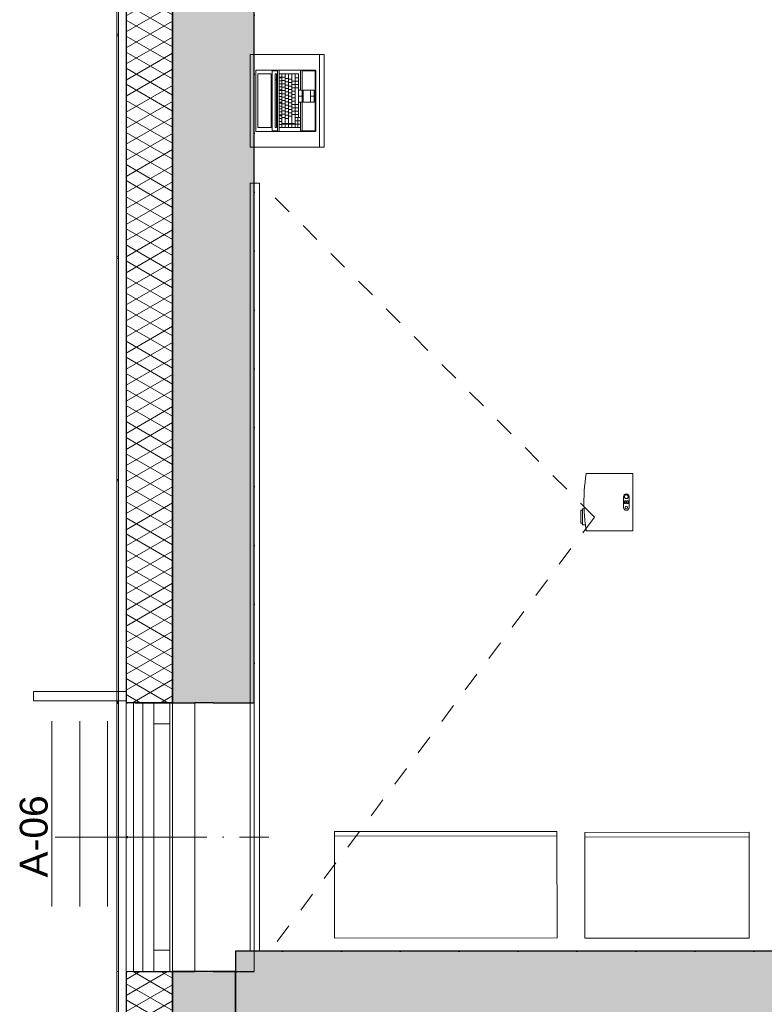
# Model space of a CAD drawing. Header units: millimetres. Extents: x -63554 to 200, y -19084 to 40052.
# Tile 95 of 120: x -63554 to -59539, y 23953 to 29262. Entities that reach past the tile are written whole.
import ezdxf

# ---------------------------------------------------------------- set-up
doc = ezdxf.new("R2010")
doc.units = ezdxf.units.MM
doc.header["$MEASUREMENT"] = 0
doc.set_wipeout_variables(frame=1)
for name, pattern in [('Dashed', [211.666667, 105.833333, -105.833333]), ('Dot & Dashed', [335.138881, 158.75, -88.194444, 0, -88.194437]), ('Dotted', [317.499995, 0, -317.499995]), ('v1', [2800, 1000, -400, 0, -400, 1000, 0]), ('Wipeout_Contour', [1000, 0, -1000])]:
    doc.linetypes.add(name, pattern=pattern)
for name, color, linetype in [('1232_Kandvad vaheseinad', 7, 'Continuous'), ('1241_Välisseinad', 7, 'Continuous'), ('Archicad Windows', 7, 'Continuous'), ('New_014_Ruumi netopind', 7, 'Continuous'), ('New_1241_Välisseinad', 7, 'Continuous'), ('New_1244_Fassaadi varustus', 7, 'Continuous'), ('New_1321_Põranda kattetarindid', 7, 'Continuous'), ('New_Archicad Window Markers', 7, 'Continuous'), ('New_Archicad Windows', 7, 'Continuous'), ('New_SA-mööbel', 7, 'Continuous')]:
    doc.layers.add(name, color=color, linetype=linetype)
for name, color, linetype, lineweight in [('1232_Kandvad vaheseinad_Pen_No__101', 252, 'Continuous', 13), ('1232_Kandvad vaheseinad_Pen_No__41', 7, 'Continuous', 25), ('1241_Välisseinad_Pen_No__1', 7, 'Continuous', 13), ('1241_Välisseinad_Pen_No__101', 252, 'Continuous', 13), ('1241_Välisseinad_Pen_No__41', 7, 'Continuous', 25), ('_trapid_Pen_No__1', 7, 'Continuous', 13), ('Archicad Windows_Pen_No__101', 252, 'Continuous', 13), ('New_1241_Välisseinad_Pen_No__1', 7, 'Continuous', 13), ('New_1241_Välisseinad_Pen_No__101', 252, 'Continuous', 13), ('New_1241_Välisseinad_Pen_No__41', 7, 'Continuous', 25), ('New_1244_Fassaadi varustus_Pen_No__101', 252, 'Continuous', 13), ('New_1321_Põranda kattetarindid_Pen_No__41', 7, 'Continuous', 25), ('New_Archicad Window Markers_Pen_No__1', 7, 'Continuous', 13), ('New_Archicad Window Markers_Pen_No__7', 7, 'Continuous', 35), ('New_Archicad Windows_Pen_No__101', 252, 'Continuous', 13), ('New_SA-mööbel_Pen_No__101', 252, 'Continuous', 13)]:
    doc.layers.add(name, color=color, linetype=linetype, lineweight=lineweight)
doc.styles.add('GENERATED_STYLE_1', font='arial.ttf')
pattern_1 = [(150, (0, 0), (37.5, 64.951905), []), (210, (0, 0), (-37.5, 64.951905), [])]

# ---------------------------------------------------------------- blocks, each defined once
blk = doc.blocks.new('Slab_167_1', base_point=(-62290, 29749.8))
at = {"layer": 'New_1321_Põranda kattetarindid_Pen_No__41', "color": 7, "linetype": 'Dotted', "lineweight": 25, "flags": 128}
blk.add_lwpolyline([(-62290, 29749.8), (-53490, 29749.8), (-53490, 29839.8), (-50390, 29839.8), (-50390, 24139.8), (-53790, 24139.8), (-53790, 24239.3), (-62390, 24239.3), (-62390, 25579.3), (-62290, 25579.3)], close=True, dxfattribs=at)
blk = doc.blocks.new('Opening_16_1')
at = {"color": 254, "linetype": 'Wipeout_Contour', "lineweight": 0, "ltscale": 407047.302021}
blk.add_wipeout([(-63022, 25579.3), (-63030, 25579.3), (-63030, 25575.3), (-63030, 24129.3), (-63022, 24129.3), (-63022, 25575.3)], dxfattribs=at).dxf.layer = 'New_1241_Välisseinad'
at = {"color": 254, "linetype": 'Wipeout_Contour', "lineweight": 0, "ltscale": 270375.908989}
blk.add_wipeout([(-62980, 25579.3), (-62980, 24129.3), (-62730, 24129.3), (-62730, 25579.3)], dxfattribs=at).dxf.layer = 'New_1241_Välisseinad'
at = {"layer": 'New_1241_Välisseinad_Pen_No__1', "color": 7, "linetype": 'Dot & Dashed', "lineweight": 13}
blk.add_line((-62650, 24854.3), (-63110, 24854.3), dxfattribs=at)
at = {"layer": 'New_1241_Välisseinad_Pen_No__1', "color": 7, "linetype": 'Continuous', "lineweight": 13, "flags": 128}
for points in [[(-63022, 25579.3), (-63030, 25579.3)], [(-63030, 25575.3), (-63030, 24129.3)], [(-63022, 24129.3), (-63022, 25575.3)], [(-62980, 25579.3), (-62980, 24129.3)], [(-62730, 24129.3), (-62730, 25579.3)], [(-63030, 24129.3), (-63022, 24129.3)], [(-62980, 24129.3), (-62730, 24129.3)]]:
    blk.add_lwpolyline(points, dxfattribs=at)
at = {"layer": 'New_1241_Välisseinad_Pen_No__41', "color": 7, "linetype": 'Continuous', "lineweight": 25, "flags": 128}
for points in [[(-63022, 25575.3), (-63022, 25579.3)], [(-62730, 25579.3), (-62980, 25579.3)]]:
    blk.add_lwpolyline(points, dxfattribs=at)
blk = doc.blocks.new('Opening_28_1')
at = {"color": 254, "linetype": 'Wipeout_Contour', "lineweight": 0, "ltscale": 269093.253214}
blk.add_wipeout([(-62290, 25579.3), (-62730, 25579.3), (-62730, 24129.3), (-62290, 24129.3)], dxfattribs=at).dxf.layer = '1241_Välisseinad'
at = {"layer": '1241_Välisseinad_Pen_No__1', "color": 7, "linetype": 'Dot & Dashed', "lineweight": 13}
blk.add_line((-62210, 24854.3), (-62810, 24854.3), dxfattribs=at)
at = {"layer": '1241_Välisseinad_Pen_No__1', "color": 7, "linetype": 'Continuous', "lineweight": 13, "flags": 128}
for points in [[(-62730, 25579.3), (-62730, 24129.3)], [(-62290, 25579.3), (-62730, 25579.3)], [(-62290, 24129.3), (-62290, 25579.3)], [(-62730, 24129.3), (-62290, 24129.3)]]:
    blk.add_lwpolyline(points, dxfattribs=at)
blk = doc.blocks.new('Wall_10_1', base_point=(-62390, 24239.3))
at = {"layer": '1232_Kandvad vaheseinad_Pen_No__101', "linetype": 'Continuous', "lineweight": 0, "true_color": 0x4c4c4c}
blk.add_hatch(color=251, dxfattribs=at).paths.add_polyline_path([(-62390, 23839.3), (-53790, 23839.3), (-53790, 24239.3), (-62390, 24239.3)])
at = {"layer": '1232_Kandvad vaheseinad_Pen_No__41', "color": 7, "linetype": 'Continuous', "lineweight": 25, "flags": 128}
for points in [[(-53790, 24239.3), (-62390, 24239.3)], [(-62390, 24239.3), (-62390, 23839.3)], [(-53790, 23839.3), (-53790, 24239.3)], [(-62390, 23839.3), (-53790, 23839.3)]]:
    blk.add_lwpolyline(points, dxfattribs=at)
blk = doc.blocks.new('Wall Niche Rectangular 26[84]_1')
at = {"layer": 'New_Archicad Windows_Pen_No__101', "color": 252, "linetype": 'Continuous', "lineweight": 13}
blk.add_line((-63030, 26783.3), (-63030, 26775.3), dxfattribs=at)
at = {"layer": 'New_Archicad Windows_Pen_No__101', "color": 252, "linetype": 'Continuous', "lineweight": 13, "flags": 128}
blk.add_lwpolyline([(-63030, 26783.3), (-63022, 26783.3), (-63022, 26775.3), (-63030, 26775.3)], close=True, dxfattribs=at)
blk = doc.blocks.new('Wall Niche Rectangular 26[85]_1')
at = {"layer": 'New_Archicad Windows_Pen_No__101', "color": 252, "linetype": 'Continuous', "lineweight": 13}
blk.add_line((-63030, 27983.3), (-63030, 27975.3), dxfattribs=at)
at = {"layer": 'New_Archicad Windows_Pen_No__101', "color": 252, "linetype": 'Continuous', "lineweight": 13, "flags": 128}
blk.add_lwpolyline([(-63030, 27983.3), (-63022, 27983.3), (-63022, 27975.3), (-63030, 27975.3)], close=True, dxfattribs=at)
blk = doc.blocks.new('Wall Niche Rectangular 26[86]_1')
at = {"layer": 'New_Archicad Windows_Pen_No__101', "color": 252, "linetype": 'Continuous', "lineweight": 13}
blk.add_line((-63030, 29183.3), (-63030, 29175.3), dxfattribs=at)
at = {"layer": 'New_Archicad Windows_Pen_No__101', "color": 252, "linetype": 'Continuous', "lineweight": 13, "flags": 128}
blk.add_lwpolyline([(-63030, 29183.3), (-63022, 29183.3), (-63022, 29175.3), (-63030, 29175.3)], close=True, dxfattribs=at)
blk = doc.blocks.new('Wall Niche Rectangular 26[87]_1')
at = {"layer": 'New_Archicad Windows_Pen_No__101', "color": 252, "linetype": 'Continuous', "lineweight": 13}
blk.add_line((-63030, 25583.3), (-63030, 25575.3), dxfattribs=at)
at = {"layer": 'New_Archicad Windows_Pen_No__101', "color": 252, "linetype": 'Continuous', "lineweight": 13, "flags": 128}
blk.add_lwpolyline([(-63030, 25583.3), (-63022, 25583.3), (-63022, 25575.3), (-63030, 25575.3)], close=True, dxfattribs=at)
blk = doc.blocks.new('Wall Niche Rectangular 26[88]_1')
at = {"layer": 'New_Archicad Windows_Pen_No__101', "color": 252, "linetype": 'Continuous', "lineweight": 13}
blk.add_line((-63030, 27983.3), (-63030, 27975.3), dxfattribs=at)
at = {"layer": 'New_Archicad Windows_Pen_No__101', "color": 252, "linetype": 'Continuous', "lineweight": 13, "flags": 128}
blk.add_lwpolyline([(-63030, 27983.3), (-63022, 27983.3), (-63022, 27975.3), (-63030, 27975.3)], close=True, dxfattribs=at)
blk = doc.blocks.new('Wall Niche Rectangular 26[89]_1')
at = {"layer": 'New_Archicad Windows_Pen_No__101', "color": 252, "linetype": 'Continuous', "lineweight": 13}
blk.add_line((-63030, 29183.3), (-63030, 29175.3), dxfattribs=at)
at = {"layer": 'New_Archicad Windows_Pen_No__101', "color": 252, "linetype": 'Continuous', "lineweight": 13, "flags": 128}
blk.add_lwpolyline([(-63030, 29183.3), (-63022, 29183.3), (-63022, 29175.3), (-63030, 29175.3)], close=True, dxfattribs=at)
blk = doc.blocks.new('Wall Niche Rectangular 26[90]_1')
at = {"layer": 'New_Archicad Windows_Pen_No__101', "color": 252, "linetype": 'Continuous', "lineweight": 13}
blk.add_line((-63030, 26783.3), (-63030, 26775.3), dxfattribs=at)
at = {"layer": 'New_Archicad Windows_Pen_No__101', "color": 252, "linetype": 'Continuous', "lineweight": 13, "flags": 128}
blk.add_lwpolyline([(-63030, 26783.3), (-63022, 26783.3), (-63022, 26775.3), (-63030, 26775.3)], close=True, dxfattribs=at)
blk = doc.blocks.new('Wall Niche Rectangular 26[91]_1')
at = {"layer": 'New_Archicad Windows_Pen_No__101', "color": 252, "linetype": 'Continuous', "lineweight": 13}
blk.add_line((-63030, 30399.8), (-63030, 25579.3), dxfattribs=at)
at = {"layer": 'New_Archicad Windows_Pen_No__101', "color": 252, "linetype": 'Continuous', "lineweight": 13, "flags": 128}
blk.add_lwpolyline([(-63030, 30399.8), (-63022, 30399.8), (-63022, 25579.3), (-63030, 25579.3)], close=True, dxfattribs=at)
blk = doc.blocks.new('Wall Niche Rectangular 26[92]_1')
at = {"layer": 'New_Archicad Windows_Pen_No__101', "color": 252, "linetype": 'Continuous', "lineweight": 13}
blk.add_line((-63030, 30399.8), (-63030, 25579.3), dxfattribs=at)
at = {"layer": 'New_Archicad Windows_Pen_No__101', "color": 252, "linetype": 'Continuous', "lineweight": 13, "flags": 128}
blk.add_lwpolyline([(-63030, 30399.8), (-63022, 30399.8), (-63022, 25579.3), (-63030, 25579.3)], close=True, dxfattribs=at)
blk = doc.blocks.new('Wall_100_1', base_point=(-62730, 24129.3))
at = {"layer": 'New_1241_Välisseinad_Pen_No__101', "linetype": 'Continuous', "lineweight": 13}
h = blk.add_hatch(dxfattribs=at)
h.set_pattern_fill('BATT_INSULATION_0001', color=252, style=0, pattern_type=2)
h.set_pattern_definition(pattern_1)
h.paths.add_polyline_path([(-62980, 30349.8), (-62980, 30149.8), (-62730, 30149.8), (-62970, 30349.8)])
h = blk.add_hatch(dxfattribs=at)
h.set_pattern_fill('BATT_INSULATION_0001', color=252, style=0, pattern_type=2)
h.set_pattern_definition(pattern_1)
h.paths.add_polyline_path([(-62970, 30349.8), (-62730, 30149.8), (-62730, 30349.8)])
h = blk.add_hatch(dxfattribs=at)
h.set_pattern_fill('BATT_INSULATION_0001', color=252, style=0, pattern_type=2)
h.set_pattern_definition(pattern_1)
h.paths.add_polyline_path([(-62980, 30149.8), (-62980, 25579.3), (-62730, 25579.3), (-62730, 30149.8)])
at = {"layer": 'New_1241_Välisseinad_Pen_No__41', "color": 7, "linetype": 'Continuous', "lineweight": 25}
for p, q in [((-62980, 30349.8), (-62980, 30149.8)), ((-62970, 30349.8), (-62980, 30349.8)), ((-62730, 30349.8), (-62970, 30349.8)), ((-62980, 30149.8), (-62980, 25579.3))]:
    blk.add_line(p, q, dxfattribs=at)
at = {"layer": 'New_1241_Välisseinad_Pen_No__41', "color": 7, "linetype": 'Continuous', "lineweight": 25, "flags": 128}
blk.add_lwpolyline([(-62730, 25579.3), (-62730, 30149.8)], dxfattribs=at)
at = {"layer": 'New_Archicad Windows', "color": 252, "linetype": 'Continuous', "lineweight": 13}
for name in ['Wall Niche Rectangular 26[91]_1', 'Wall Niche Rectangular 26[92]_1', 'Wall Niche Rectangular 26[86]_1', 'Wall Niche Rectangular 26[89]_1', 'Wall Niche Rectangular 26[85]_1', 'Wall Niche Rectangular 26[88]_1', 'Wall Niche Rectangular 26[84]_1', 'Wall Niche Rectangular 26[90]_1', 'Wall Niche Rectangular 26[87]_1']:
    blk.add_blockref(name, (0, 0), dxfattribs=at)
blk = doc.blocks.new('Wall Niche Rectangular 26[161]_1')
at = {"layer": 'New_Archicad Windows_Pen_No__101', "color": 252, "linetype": 'Continuous', "lineweight": 13}
blk.add_line((-63030, 23050.8), (-63030, 23058.8), dxfattribs=at)
at = {"layer": 'New_Archicad Windows_Pen_No__101', "color": 252, "linetype": 'Continuous', "lineweight": 13, "flags": 128}
blk.add_lwpolyline([(-63030, 23050.8), (-63022, 23050.8), (-63022, 23058.8), (-63030, 23058.8)], close=True, dxfattribs=at)
blk = doc.blocks.new('Wall Niche Rectangular 26[162]_1')
at = {"layer": 'New_Archicad Windows_Pen_No__101', "color": 252, "linetype": 'Continuous', "lineweight": 13}
blk.add_line((-63030, 21850.8), (-63030, 21858.8), dxfattribs=at)
at = {"layer": 'New_Archicad Windows_Pen_No__101', "color": 252, "linetype": 'Continuous', "lineweight": 13, "flags": 128}
blk.add_lwpolyline([(-63030, 21850.8), (-63022, 21850.8), (-63022, 21858.8), (-63030, 21858.8)], close=True, dxfattribs=at)
blk = doc.blocks.new('Wall Niche Rectangular 26[163]_1')
at = {"layer": 'New_Archicad Windows_Pen_No__101', "color": 252, "linetype": 'Continuous', "lineweight": 13}
blk.add_line((-63030, 20650.8), (-63030, 20658.8), dxfattribs=at)
at = {"layer": 'New_Archicad Windows_Pen_No__101', "color": 252, "linetype": 'Continuous', "lineweight": 13, "flags": 128}
blk.add_lwpolyline([(-63030, 20650.8), (-63022, 20650.8), (-63022, 20658.8), (-63030, 20658.8)], close=True, dxfattribs=at)
blk = doc.blocks.new('Wall Niche Rectangular 26[164]_1')
at = {"layer": 'New_Archicad Windows_Pen_No__101', "color": 252, "linetype": 'Continuous', "lineweight": 13}
blk.add_line((-63030, 19579.8), (-63030, 24129.3), dxfattribs=at)
at = {"layer": 'New_Archicad Windows_Pen_No__101', "color": 252, "linetype": 'Continuous', "lineweight": 13, "flags": 128}
blk.add_lwpolyline([(-63030, 19579.8), (-63022, 19579.8), (-63022, 24129.3), (-63030, 24129.3)], close=True, dxfattribs=at)
blk = doc.blocks.new('Wall Niche Rectangular 26[165]_1')
at = {"layer": 'New_Archicad Windows_Pen_No__101', "color": 252, "linetype": 'Continuous', "lineweight": 13}
blk.add_line((-63030, 19579.8), (-63030, 24129.3), dxfattribs=at)
at = {"layer": 'New_Archicad Windows_Pen_No__101', "color": 252, "linetype": 'Continuous', "lineweight": 13, "flags": 128}
blk.add_lwpolyline([(-63030, 19579.8), (-63022, 19579.8), (-63022, 24129.3), (-63030, 24129.3)], close=True, dxfattribs=at)
blk = doc.blocks.new('Wall_107_1', base_point=(-62730, 18129.8))
at = {"layer": 'New_1241_Välisseinad_Pen_No__101', "linetype": 'Continuous', "lineweight": 13}
h = blk.add_hatch(dxfattribs=at)
h.set_pattern_fill('BATT_INSULATION_0001', color=252, style=0, pattern_type=2)
h.set_pattern_definition(pattern_1)
h.paths.add_polyline_path([(-62980, 24129.3), (-62980, 19579.8), (-62730, 19579.8), (-62730, 24129.3)])
at = {"layer": 'New_1241_Välisseinad_Pen_No__41', "color": 7, "linetype": 'Continuous', "lineweight": 25}
blk.add_line((-62980, 24129.3), (-62980, 19579.8), dxfattribs=at)
at = {"layer": 'New_1241_Välisseinad_Pen_No__41', "color": 7, "linetype": 'Continuous', "lineweight": 25, "flags": 128}
blk.add_lwpolyline([(-62730, 19579.8), (-62730, 24129.3)], dxfattribs=at)
at = {"layer": 'New_Archicad Windows', "color": 252, "linetype": 'Continuous', "lineweight": 13}
for name in ['Wall Niche Rectangular 26[164]_1', 'Wall Niche Rectangular 26[165]_1', 'Wall Niche Rectangular 26[161]_1', 'Wall Niche Rectangular 26[162]_1', 'Wall Niche Rectangular 26[163]_1']:
    blk.add_blockref(name, (0, 0), dxfattribs=at)
blk = doc.blocks.new('Wall_155_1', base_point=(-62290, 24129.3))
at = {"layer": '1241_Välisseinad_Pen_No__101', "linetype": 'Continuous', "lineweight": 0, "true_color": 0x4c4c4c}
for points in [[(-62730, 30149.8), (-62290, 29749.8), (-62290, 30149.8)], [(-62730, 29749.8), (-62290, 29749.8), (-62730, 30149.8)], [(-62730, 29749.8), (-62730, 25579.3), (-62290, 25579.3), (-62290, 29749.8)]]:
    blk.add_hatch(color=251, dxfattribs=at).paths.add_polyline_path(points)
at = {"layer": '1241_Välisseinad_Pen_No__41', "color": 7, "linetype": 'Continuous', "lineweight": 25, "flags": 128}
for points in [[(-62730, 30149.8), (-62290, 30149.8)], [(-62730, 30149.8), (-62730, 25579.3)], [(-62290, 25579.3), (-62290, 29749.8)]]:
    blk.add_lwpolyline(points, dxfattribs=at)
blk = doc.blocks.new('Wall_159_1', base_point=(-62390, 18096.4))
at = {"layer": '1241_Välisseinad_Pen_No__101', "linetype": 'Continuous', "lineweight": 0, "true_color": 0x4c4c4c}
blk.add_hatch(color=251, dxfattribs=at).paths.add_polyline_path([(-62390, 24129.3), (-62730, 24129.3), (-62730, 19579.8), (-62390, 19579.8)])
at = {"layer": '1241_Välisseinad_Pen_No__41', "color": 7, "linetype": 'Continuous', "lineweight": 25, "flags": 128}
for points in [[(-62390, 24129.3), (-62730, 24129.3)], [(-62730, 24129.3), (-62730, 19579.8)], [(-62390, 19579.8), (-62390, 24129.3)]]:
    blk.add_lwpolyline(points, dxfattribs=at)
blk = doc.blocks.new('Solar Shade Straight 17[10]_1', base_point=(-62965, 25579.3))
at = {"layer": 'New_1244_Fassaadi varustus_Pen_No__101', "color": 252, "linetype": 'Continuous', "lineweight": 13, "flags": 128}
blk.add_lwpolyline([(-62890, 25579.3), (-62890, 24129.3), (-62940, 24129.3), (-62940, 25579.3)], close=True, dxfattribs=at)
blk = doc.blocks.new('Solar Shade Straight 17[24]_1', base_point=(-62980, 25604.3))
at = {"layer": 'New_1244_Fassaadi varustus_Pen_No__101', "color": 252, "linetype": 'v1', "lineweight": 13}
for p, q in [((-63380, 25479.3), (-63380, 24179.3)), ((-63230, 25479.3), (-63230, 24179.3)), ((-63080, 25479.3), (-63080, 24179.3))]:
    blk.add_line(p, q, dxfattribs=at)
blk = doc.blocks.new('Solar Shade Straight 17[28]_1', base_point=(-62980, 25664.7))
at = {"layer": 'New_1244_Fassaadi varustus_Pen_No__101', "color": 252, "linetype": 'Continuous', "lineweight": 13, "flags": 128}
blk.add_lwpolyline([(-62980, 25589.7), (-63480, 25589.7), (-63480, 25639.7), (-62980, 25639.7)], close=True, dxfattribs=at)
blk = doc.blocks.new('Office Cabinet 26[37]_1', base_point=(-59621.6, 24880.3))
at = {"layer": 'New_SA-mööbel_Pen_No__101', "color": 252, "linetype": 'Continuous', "lineweight": 13}
for p, q in [((-59621.6, 24855.3), (-60506.6, 24854.9)), ((-59621.6, 24880.3), (-59621.6, 24855.3))]:
    blk.add_line(p, q, dxfattribs=at)
at = {"layer": 'New_SA-mööbel_Pen_No__101', "color": 252, "linetype": 'Continuous', "lineweight": 13, "flags": 128}
blk.add_lwpolyline([(-59621.6, 24880.3), (-60506.6, 24879.9), (-60506.3, 24309.9), (-59621.3, 24310.3)], close=True, dxfattribs=at)
blk = doc.blocks.new('Office Cabinet 26[38]_1', base_point=(-59621.6, 24880.3))
at = {"layer": 'New_SA-mööbel_Pen_No__101', "color": 252, "linetype": 'Continuous', "lineweight": 13}
for p, q in [((-59621.6, 24855.3), (-60506.6, 24854.9)), ((-59621.6, 24880.3), (-59621.6, 24855.3))]:
    blk.add_line(p, q, dxfattribs=at)
at = {"layer": 'New_SA-mööbel_Pen_No__101', "color": 252, "linetype": 'Continuous', "lineweight": 13, "flags": 128}
blk.add_lwpolyline([(-59621.6, 24880.3), (-60506.6, 24879.9), (-60506.3, 24309.9), (-59621.3, 24310.3)], close=True, dxfattribs=at)
blk = doc.blocks.new('Office Cabinet 26[51]_1', base_point=(-60657.2, 24885.5))
at = {"layer": 'New_SA-mööbel_Pen_No__101', "color": 252, "linetype": 'Continuous', "lineweight": 13}
for p, q in [((-60657.2, 24860.5), (-61857.2, 24859.9)), ((-60657.2, 24885.5), (-60657.2, 24860.5))]:
    blk.add_line(p, q, dxfattribs=at)
at = {"layer": 'New_SA-mööbel_Pen_No__101', "color": 252, "linetype": 'Continuous', "lineweight": 13, "flags": 128}
blk.add_lwpolyline([(-60657.2, 24885.5), (-61857.2, 24884.9), (-61856.9, 24309.9), (-60656.9, 24310.5)], close=True, dxfattribs=at)
blk = doc.blocks.new('Office Cabinet 26[52]_1', base_point=(-60657.2, 24885.5))
at = {"layer": 'New_SA-mööbel_Pen_No__101', "color": 252, "linetype": 'Continuous', "lineweight": 13}
for p, q in [((-60657.2, 24860.5), (-61857.2, 24859.9)), ((-60657.2, 24885.5), (-60657.2, 24860.5))]:
    blk.add_line(p, q, dxfattribs=at)
at = {"layer": 'New_SA-mööbel_Pen_No__101', "color": 252, "linetype": 'Continuous', "lineweight": 13, "flags": 128}
blk.add_lwpolyline([(-60657.2, 24885.5), (-61857.2, 24884.9), (-61856.9, 24309.9), (-60656.9, 24310.5)], close=True, dxfattribs=at)
blk = doc.blocks.new('Projector Screen 17[53]_1', base_point=(-62299.3, 26309.9))
at = {"layer": 'New_SA-mööbel_Pen_No__101', "color": 252, "linetype": 'Continuous', "lineweight": 13, "flags": 128}
blk.add_lwpolyline([(-62261.8, 28380.4), (-62261.8, 24239.3), (-62311.8, 24239.3), (-62311.8, 28380.4)], close=True, dxfattribs=at)
blk = doc.blocks.new('Projector 26[54]_1', base_point=(-60247.7, 26660.8))
at = {"layer": 'New_SA-mööbel_Pen_No__101', "color": 252, "linetype": 'Continuous', "lineweight": 13}
for p, q in [((-60298.5, 26690), (-60298.5, 26631.6)), ((-60292.4, 26668.5), (-60292.4, 26653.2)), ((-60286.3, 26668.5), (-60292.4, 26668.5)), ((-60286.3, 26653.2), (-60286.3, 26668.5)), ((-60280.2, 26668.5), (-60280.2, 26653.2)), ((-60274.1, 26668.5), (-60280.2, 26668.5)), ((-60274.1, 26653.2), (-60274.1, 26668.5)), ((-60268, 26631.6), (-60268, 26690)), ((-60519.3, 26546.5), (-60519.3, 26617.7)), ((-60292.4, 26653.2), (-60286.3, 26653.2)), ((-60280.2, 26653.2), (-60274.1, 26653.2))]:
    blk.add_line(p, q, dxfattribs=at)
at = {"layer": 'New_SA-mööbel_Pen_No__101', "color": 252, "linetype": 'Continuous', "lineweight": 13, "flags": 128}
blk.add_lwpolyline([(-60247.7, 26505.9), (-60247.7, 26815.8), (-60499.1, 26815.8, 0.05028), (-60511.2, 26625.3), (-60519.3, 26625.3), (-60519.3, 26617.7), (-60528.2, 26617.7), (-60528.2, 26546.5), (-60519.3, 26546.5), (-60519.3, 26538.9), (-60504, 26538.9, 0.00877), (-60499.1, 26505.9)], format="xyb", close=True, dxfattribs=at)
at = {"layer": 'New_SA-mööbel_Pen_No__101', "color": 252, "linetype": 'Continuous', "lineweight": 13}
for centre, radius in [((-60283.2, 26690), 10), ((-60283.2, 26631.6), 7)]:
    blk.add_circle(centre, radius, dxfattribs=at)
for centre, radius, start, end in [((-60283.2, 26690), 15.2, 0, 180), ((-59560.3, 26660.8), 951.5, 182.1418, 187.3619), ((-60283.2, 26631.6), 15.1, 180, 0)]:
    blk.add_arc(centre, radius, start, end, dxfattribs=at)
blk = doc.blocks.new('Office Cabinet 26[57]_1', base_point=(-61911.8, 29074.3))
at = {"layer": 'New_SA-mööbel_Pen_No__101', "color": 252, "linetype": 'Continuous', "lineweight": 13}
for p, q in [((-61936.8, 29074.4), (-61937.1, 28574.4)), ((-61911.8, 29074.3), (-61936.8, 29074.4))]:
    blk.add_line(p, q, dxfattribs=at)
at = {"layer": 'New_SA-mööbel_Pen_No__101', "color": 252, "linetype": 'Continuous', "lineweight": 13, "flags": 128}
blk.add_lwpolyline([(-61911.8, 29074.3), (-61912.1, 28574.3), (-62312.1, 28574.5), (-62311.8, 29074.5)], close=True, dxfattribs=at)
blk = doc.blocks.new('Laptop 26[58]_1', base_point=(-61956.9, 28990.6))
at = {"layer": 'New_SA-mööbel_Pen_No__101', "color": 252, "linetype": 'Continuous', "lineweight": 13}
for p, q in [((-62279.9, 28990.6), (-62280.3, 28990.6)), ((-62280.3, 28659.6), (-62280.3, 28990.6)), ((-62279, 28990.6), (-62279.9, 28990.6)), ((-62277.6, 28990.6), (-62279, 28990.6)), ((-62276.1, 28990.6), (-62277.6, 28990.6)), ((-62274.6, 28990.6), (-62276.1, 28990.6)), ((-62273.3, 28990.6), (-62274.6, 28990.6)), ((-62272.5, 28990.6), (-62273.3, 28990.6)), ((-61962.9, 28990.6), (-62272.5, 28990.6)), ((-62191.9, 28659.6), (-62191.9, 28990.6)), ((-62161.2, 28989.4), (-62163.6, 28987.9)), ((-62156.8, 28990.5), (-62161.2, 28989.4)), ((-62155.9, 28990.6), (-62156.8, 28990.5)), ((-62155.9, 28990.6), (-62155.9, 28970.1)), ((-62039.9, 28990.6), (-62039.9, 28882.1)), ((-62039.9, 28990.6), (-62039, 28990.5)), ((-62039, 28990.5), (-62034.6, 28989.4)), ((-62034.6, 28989.4), (-62032.2, 28987.9)), ((-61962.9, 28990.6), (-61960.6, 28990.1)), ((-61960.6, 28990.1), (-61958.6, 28988.8)), ((-62269.4, 28970.1), (-62269.4, 28680.1)), ((-62197.6, 28970.1), (-62269.4, 28970.1)), ((-62197.6, 28680.1), (-62197.6, 28970.1)), ((-62191.9, 28986.6), (-62163.9, 28986.6)), ((-62176.9, 28970.1), (-62176.9, 28680.1)), ((-62169.9, 28970.1), (-62176.9, 28970.1)), ((-62169.9, 28937.6), (-62176.9, 28937.6)), ((-62169.9, 28680.1), (-62169.9, 28970.1)), ((-62163.9, 28987.2), (-62163.6, 28987.9)), ((-62163.9, 28663.6), (-62163.9, 28987.2)), ((-62155.9, 28970.1), (-62155.9, 28680.1)), ((-62049.9, 28970.1), (-62155.9, 28970.1)), ((-62140.4, 28952.6), (-62155.9, 28952.6)), ((-62140.4, 28948.6), (-62155.9, 28948.6)), ((-62140.4, 28970.1), (-62140.4, 28680.1)), ((-62122.4, 28951.6), (-62140.4, 28951.6)), ((-62122.4, 28970.1), (-62122.4, 28702.6)), ((-62104.4, 28944.6), (-62122.4, 28944.6)), ((-62104.4, 28970.1), (-62104.4, 28702.6)), ((-62086.4, 28940.6), (-62104.4, 28940.6)), ((-62086.4, 28970.1), (-62086.4, 28702.6)), ((-62068.4, 28970.1), (-62068.4, 28680.1)), ((-62049.9, 28948.6), (-62068.4, 28948.6)), ((-62049.9, 28735.1), (-62049.9, 28970.1)), ((-62032.2, 28987.9), (-62031.9, 28987.2)), ((-62031.9, 28987.2), (-62031.9, 28882.1)), ((-62031.9, 28986.6), (-61963.3, 28986.6)), ((-61963.3, 28986.6), (-61962.1, 28986.4)), ((-61962.1, 28986.4), (-61961.5, 28985.9)), ((-61961.5, 28985.9), (-61961.1, 28985.3)), ((-61961.1, 28985.3), (-61960.9, 28984.2)), ((-61960.9, 28984.2), (-61960.9, 28666)), ((-61958.6, 28988.8), (-61957.3, 28986.9)), ((-61957.3, 28986.9), (-61956.9, 28984.6)), ((-61956.9, 28984.6), (-61956.9, 28665.6)), ((-62140.4, 28932.6), (-62155.9, 28932.6)), ((-62140.4, 28916.6), (-62155.9, 28916.6)), ((-62140.4, 28900.6), (-62155.9, 28900.6)), ((-62140.4, 28884.6), (-62155.9, 28884.6)), ((-62122.4, 28933.6), (-62140.4, 28933.6)), ((-62122.4, 28915.6), (-62140.4, 28915.6)), ((-62122.4, 28897.6), (-62140.4, 28897.6)), ((-62104.4, 28926.6), (-62122.4, 28926.6)), ((-62104.4, 28908.6), (-62122.4, 28908.6)), ((-62104.4, 28890.6), (-62122.4, 28890.6)), ((-62086.4, 28922.6), (-62104.4, 28922.6)), ((-62086.4, 28904.6), (-62104.4, 28904.6)), ((-62086.4, 28886.6), (-62104.4, 28886.6)), ((-62049.9, 28930.6), (-62086.4, 28930.6)), ((-62049.9, 28912.6), (-62086.4, 28912.6)), ((-62049.9, 28894.6), (-62086.4, 28894.6)), ((-62140.4, 28880.6), (-62155.9, 28880.6)), ((-62140.4, 28864.6), (-62155.9, 28864.6)), ((-62140.4, 28848.6), (-62155.9, 28848.6)), ((-62140.4, 28832.6), (-62155.9, 28832.6)), ((-62122.4, 28879.6), (-62140.4, 28879.6)), ((-62122.4, 28861.6), (-62140.4, 28861.6)), ((-62122.4, 28843.6), (-62140.4, 28843.6)), ((-62104.4, 28872.6), (-62122.4, 28872.6)), ((-62104.4, 28854.6), (-62122.4, 28854.6)), ((-62104.4, 28836.6), (-62122.4, 28836.6)), ((-62086.4, 28868.6), (-62104.4, 28868.6)), ((-62086.4, 28850.6), (-62104.4, 28850.6)), ((-62086.4, 28832.6), (-62104.4, 28832.6)), ((-62068.4, 28876.6), (-62086.4, 28876.6)), ((-62068.4, 28858.6), (-62086.4, 28858.6)), ((-62068.4, 28840.6), (-62086.4, 28840.6)), ((-62039.9, 28882.1), (-62049.9, 28882.1)), ((-62031.9, 28849.6), (-62049.9, 28849.6)), ((-62039.9, 28882.1), (-62031.9, 28882.1)), ((-62031.9, 28817.1), (-62031.9, 28882.1)), ((-62025.9, 28882.1), (-61966.9, 28882.1)), ((-62025.9, 28817.1), (-62025.9, 28882.1)), ((-61985.4, 28817.1), (-61985.4, 28882.1)), ((-61985.4, 28849.6), (-61966.9, 28849.6)), ((-61966.9, 28882.1), (-61966.9, 28817.1)), ((-62140.4, 28816.6), (-62155.9, 28816.6)), ((-62140.4, 28812.6), (-62155.9, 28812.6)), ((-62140.4, 28796.6), (-62155.9, 28796.6)), ((-62140.4, 28780.6), (-62155.9, 28780.6)), ((-62122.4, 28825.6), (-62140.4, 28825.6)), ((-62122.4, 28807.6), (-62140.4, 28807.6)), ((-62122.4, 28789.6), (-62140.4, 28789.6)), ((-62104.4, 28818.6), (-62122.4, 28818.6)), ((-62104.4, 28800.6), (-62122.4, 28800.6)), ((-62104.4, 28782.6), (-62122.4, 28782.6)), ((-62086.4, 28814.6), (-62104.4, 28814.6)), ((-62086.4, 28796.6), (-62104.4, 28796.6)), ((-62086.4, 28778.6), (-62104.4, 28778.6)), ((-62068.4, 28822.6), (-62086.4, 28822.6)), ((-62049.9, 28804.6), (-62086.4, 28804.6)), ((-62049.9, 28786.6), (-62086.4, 28786.6)), ((-62049.9, 28817.1), (-62039.9, 28817.1)), ((-62039.9, 28817.1), (-62039.9, 28735.1)), ((-62039.9, 28817.1), (-62031.9, 28817.1)), ((-62031.9, 28817.1), (-62031.9, 28663)), ((-61966.9, 28817.1), (-62025.9, 28817.1)), ((-62140.4, 28764.6), (-62155.9, 28764.6)), ((-62140.4, 28748.6), (-62155.9, 28748.6)), ((-62140.4, 28744.6), (-62155.9, 28744.6)), ((-62140.4, 28728.6), (-62155.9, 28728.6)), ((-62122.4, 28771.6), (-62140.4, 28771.6)), ((-62122.4, 28753.6), (-62140.4, 28753.6)), ((-62122.4, 28735.6), (-62140.4, 28735.6)), ((-62104.4, 28764.6), (-62122.4, 28764.6)), ((-62104.4, 28746.6), (-62122.4, 28746.6)), ((-62104.4, 28728.6), (-62122.4, 28728.6)), ((-62086.4, 28760.6), (-62104.4, 28760.6)), ((-62086.4, 28742.6), (-62104.4, 28742.6)), ((-62049.9, 28768.6), (-62086.4, 28768.6)), ((-62049.9, 28750.6), (-62086.4, 28750.6)), ((-62068.4, 28735.1), (-62039.9, 28735.1)), ((-62054.4, 28735.1), (-62054.4, 28680.1)), ((-62039.9, 28735.1), (-62049.9, 28735.1)), ((-62039.9, 28680.1), (-62039.9, 28735.1)), ((-62269.4, 28680.1), (-62197.6, 28680.1)), ((-62176.9, 28680.1), (-62169.9, 28680.1)), ((-62140.4, 28712.6), (-62155.9, 28712.6)), ((-62140.4, 28696.6), (-62155.9, 28696.6)), ((-62155.9, 28680.1), (-62155.9, 28659.6)), ((-62155.9, 28680.1), (-62039.9, 28680.1)), ((-62068.4, 28702.6), (-62140.4, 28702.6)), ((-62068.4, 28698.6), (-62140.4, 28698.6)), ((-62122.4, 28698.6), (-62122.4, 28680.1)), ((-62104.4, 28698.6), (-62104.4, 28680.1)), ((-62086.4, 28698.6), (-62086.4, 28680.1)), ((-62039.9, 28716.6), (-62068.4, 28716.6)), ((-62039.9, 28698.6), (-62068.4, 28698.6)), ((-62039.9, 28680.1), (-62039.9, 28659.6)), ((-62279.9, 28659.6), (-62280.3, 28659.6)), ((-62279, 28659.6), (-62279.9, 28659.6)), ((-62277.6, 28659.6), (-62279, 28659.6)), ((-62276.1, 28659.6), (-62277.6, 28659.6)), ((-62274.6, 28659.6), (-62276.1, 28659.6)), ((-62273.3, 28659.6), (-62274.6, 28659.6)), ((-62272.5, 28659.6), (-62273.3, 28659.6)), ((-61962.9, 28659.6), (-62272.5, 28659.6)), ((-62163.9, 28663.6), (-62191.9, 28663.6)), ((-62163.9, 28663), (-62163.6, 28662.2)), ((-62163.6, 28662.2), (-62161.2, 28660.8)), ((-62161.2, 28660.8), (-62156.8, 28659.7)), ((-62155.9, 28659.6), (-62156.8, 28659.7)), ((-62039, 28659.7), (-62039.9, 28659.6)), ((-62034.6, 28660.8), (-62039, 28659.7)), ((-62032.2, 28662.2), (-62034.6, 28660.8)), ((-62031.9, 28663), (-62032.2, 28662.2)), ((-61963.3, 28663.6), (-62031.9, 28663.6)), ((-61962.1, 28663.8), (-61963.3, 28663.6)), ((-61960.6, 28660), (-61962.9, 28659.6)), ((-61961.5, 28664.2), (-61962.1, 28663.8)), ((-61961.1, 28664.8), (-61961.5, 28664.2)), ((-61960.9, 28666), (-61961.1, 28664.8)), ((-61958.6, 28661.3), (-61960.6, 28660)), ((-61957.3, 28663.3), (-61958.6, 28661.3)), ((-61956.9, 28665.6), (-61957.3, 28663.3))]:
    blk.add_line(p, q, dxfattribs=at)
blk = doc.blocks.new('W Marker 26_10')
at = {"layer": 'New_Archicad Window Markers_Pen_No__1', "color": 7, "linetype": 'Continuous', "lineweight": 13}
blk.add_line((0, -752.1), (0, 50), dxfattribs=at)
at = {"layer": 'New_Archicad Window Markers_Pen_No__7', "color": 7, "lineweight": 35, "insert": (217.3, -791.4), "char_height": 150, "attachment_point": 7, "rotation": 180, "style": 'GENERATED_STYLE_1'}
blk.add_mtext('\\A1;{\\pql;\\pt0;\\fArial|b0|i0|c0|p0;\\W1.000000;A-06\\fArial|b0|i0|c0|p0;\\W1.000000;\\fArial|b0|i0|c0|p0;\\W1.000000;\\fArial|b0|i0|c0|p0;\\W1.000000;}', dxfattribs=at)
blk = doc.blocks.new('Window 26[300]_1')
at = {"layer": 'New_Archicad Windows_Pen_No__101', "color": 252, "linetype": 'Continuous', "lineweight": 13}
for p, q in [((-62980, 24129.3), (-62980, 25579.3)), ((-62980, 25579.3), (-62972, 25579.3)), ((-62980, 25579.3), (-62972, 25579.3)), ((-62980, 25579.3), (-62972, 25579.3)), ((-62930, 25579.3), (-62830, 25579.3)), ((-62930, 25579.3), (-62830, 25579.3)), ((-62930, 25579.3), (-62830, 25579.3)), ((-62830, 25579.3), (-62830, 25464.3)), ((-62830, 25579.3), (-62745, 25579.3)), ((-62830, 25579.3), (-62745, 25579.3)), ((-62745, 25464.3), (-62745, 25579.3)), ((-62745, 25579.3), (-62630, 25579.3)), ((-62745, 25579.3), (-62630, 25579.3)), ((-62630, 25579.3), (-62610, 25579.3)), ((-62630, 25579.3), (-62610, 25579.3)), ((-62610, 24129.3), (-62610, 25579.3)), ((-62830, 25464.3), (-62745, 25464.3)), ((-62830, 25464.3), (-62830, 24244.3)), ((-62745, 24244.3), (-62745, 25464.3)), ((-62745, 24244.3), (-62830, 24244.3)), ((-62830, 24244.3), (-62830, 24129.3)), ((-62745, 24129.3), (-62745, 24244.3)), ((-62980, 24129.3), (-62972, 24129.3)), ((-62980, 24129.3), (-62972, 24129.3)), ((-62980, 24129.3), (-62972, 24129.3)), ((-62930, 24129.3), (-62830, 24129.3)), ((-62930, 24129.3), (-62830, 24129.3)), ((-62930, 24129.3), (-62830, 24129.3)), ((-62830, 24129.3), (-62745, 24129.3)), ((-62830, 24129.3), (-62745, 24129.3)), ((-62745, 24129.3), (-62630, 24129.3)), ((-62745, 24129.3), (-62630, 24129.3)), ((-62630, 24129.3), (-62610, 24129.3)), ((-62630, 24129.3), (-62610, 24129.3))]:
    blk.add_line(p, q, dxfattribs=at)
at = {"layer": 'New_Archicad Window Markers', "color": 7, "lineweight": 13, "zscale": 1000, "rotation": 270}
blk.add_blockref('W Marker 26_10', (-62610, 24854.3), dxfattribs=at)
blk = doc.blocks.new('Wall Niche Rectangular 26[301]_1')
at = {"layer": 'New_Archicad Windows_Pen_No__101', "color": 252, "linetype": 'Continuous', "lineweight": 13}
blk.add_line((-62980, 24858.3), (-62980, 24850.3), dxfattribs=at)
at = {"layer": 'New_Archicad Windows_Pen_No__101', "color": 252, "linetype": 'Continuous', "lineweight": 13, "flags": 128}
blk.add_lwpolyline([(-62980, 24858.3), (-62972, 24858.3), (-62972, 24850.3), (-62980, 24850.3)], close=True, dxfattribs=at)
blk = doc.blocks.new('Wall_213_1', base_point=(-62610, 25579.3))
at = {"layer": 'New_1241_Välisseinad_Pen_No__41', "color": 7, "linetype": 'Continuous', "lineweight": 25}
for p, q in [((-62980, 25579.3), (-62972, 25579.3)), ((-62980, 25579.3), (-62972, 25579.3)), ((-62930, 25579.3), (-62830, 25579.3)), ((-62930, 25579.3), (-62830, 25579.3)), ((-62830, 25579.3), (-62745, 25579.3)), ((-62745, 25579.3), (-62630, 25579.3)), ((-62630, 25579.3), (-62610, 25579.3)), ((-62980, 24129.3), (-62972, 24129.3)), ((-62980, 24129.3), (-62972, 24129.3)), ((-62930, 24129.3), (-62830, 24129.3)), ((-62930, 24129.3), (-62830, 24129.3)), ((-62830, 24129.3), (-62745, 24129.3)), ((-62745, 24129.3), (-62630, 24129.3)), ((-62630, 24129.3), (-62610, 24129.3))]:
    blk.add_line(p, q, dxfattribs=at)
at = {"layer": 'New_Archicad Windows', "color": 252, "linetype": 'Continuous', "lineweight": 13}
for name in ['Window 26[300]_1', 'Wall Niche Rectangular 26[301]_1']:
    blk.add_blockref(name, (0, 0), dxfattribs=at)
blk = doc.blocks.new('Simple Window Opening[310]_1')
at = {"layer": 'Archicad Windows_Pen_No__101', "color": 252, "linetype": 'Continuous', "lineweight": 13}
for p, q in [((-62510, 25579.3), (-62610, 25579.3)), ((-62610, 24129.3), (-62610, 25579.3)), ((-62510, 25579.3), (-62290, 25579.3)), ((-62290, 24129.3), (-62290, 25579.3)), ((-62510, 24129.3), (-62610, 24129.3)), ((-62510, 24129.3), (-62290, 24129.3))]:
    blk.add_line(p, q, dxfattribs=at)
blk = doc.blocks.new('Wall_220_1', base_point=(-62290, 25579.3))
at = {"layer": '1241_Välisseinad_Pen_No__41', "color": 7, "linetype": 'Continuous', "lineweight": 25}
for p, q in [((-62510, 25579.3), (-62610, 25579.3)), ((-62510, 25579.3), (-62290, 25579.3)), ((-62510, 24129.3), (-62610, 24129.3)), ((-62510, 24129.3), (-62290, 24129.3))]:
    blk.add_line(p, q, dxfattribs=at)
at = {"layer": 'Archicad Windows', "color": 252, "linetype": 'Continuous', "lineweight": 13}
blk.add_blockref('Simple Window Opening[310]_1', (0, 0), dxfattribs=at)

msp = doc.modelspace()

# ---------------------------------------------------------------- linework, layer by layer
at = {"layer": '_trapid_Pen_No__1', "color": 7, "linetype": 'Dashed', "lineweight": 13}
msp.add_line((-60454.9, 26580.4), (-62229.9, 28355.4), dxfattribs=at)
msp.add_line((-60454.9, 26580.4), (-62229.9, 28355.4), dxfattribs=at)
at = {"layer": 'New_014_Ruumi netopind', "color": 254, "linetype": 'Continuous', "lineweight": 0, "true_color": 0xfdf2d0, "flags": 128}
msp.add_lwpolyline([(-50390, 24139.8), (-50390, 29839.8), (-50880, 29839.8), (-53490, 29839.8), (-53490, 29749.8), (-59390, 29749.8), (-62290, 29749.8), (-62290, 24239.3), (-53790, 24239.3), (-53790, 24139.8)], close=True, dxfattribs=at)

# ---------------------------------------------------------------- block references
at = {"layer": '1241_Välisseinad', "color": 7, "linetype": 'Continuous', "lineweight": 13}
msp.add_blockref('Opening_16_1', (0, 0), dxfattribs=at)
at = {"layer": 'New_1321_Põranda kattetarindid', "color": 7, "linetype": 'Dotted', "lineweight": 25}
msp.add_blockref('Slab_167_1', (-62290, 29749.8), dxfattribs=at)
at = {"layer": 'New_SA-mööbel', "color": 252, "linetype": 'Continuous', "lineweight": 13}
for name, p in [('Office Cabinet 26[57]_1', (-61911.8, 29074.3)), ('Laptop 26[58]_1', (-61956.9, 28990.6)), ('Projector 26[54]_1', (-60247.7, 26660.8)), ('Office Cabinet 26[51]_1', (-60657.2, 24885.5)), ('Office Cabinet 26[52]_1', (-60657.2, 24885.5)), ('Office Cabinet 26[37]_1', (-59621.6, 24880.3)), ('Office Cabinet 26[38]_1', (-59621.6, 24880.3))]:
    msp.add_blockref(name, p, dxfattribs=at)

# ---------------------------------------------------------------- next in the draw order: block references
at = {"layer": '1241_Välisseinad', "color": 7, "linetype": 'Continuous', "lineweight": 13}
msp.add_blockref('Opening_28_1', (0, 0), dxfattribs=at)
at = {"layer": 'New_1244_Fassaadi varustus', "color": 252, "linetype": 'Continuous', "lineweight": 13}
for name, p in [('Solar Shade Straight 17[28]_1', (-62980, 25664.7)), ('Solar Shade Straight 17[10]_1', (-62965, 25579.3)), ('Solar Shade Straight 17[24]_1', (-62980, 25604.3))]:
    msp.add_blockref(name, p, dxfattribs=at)

# ---------------------------------------------------------------- next in the draw order: linework, layer by layer
at = {"layer": '_trapid_Pen_No__1', "color": 7, "linetype": 'Dashed', "lineweight": 13}
msp.add_line((-60454.9, 26580.4), (-62204.9, 24239.3), dxfattribs=at)
msp.add_line((-60454.9, 26580.4), (-62204.9, 24239.3), dxfattribs=at)

# ---------------------------------------------------------------- next in the draw order: block references
at = {"layer": '1232_Kandvad vaheseinad', "color": 7, "lineweight": 25}
msp.add_blockref('Wall_10_1', (-62390, 24239.3), dxfattribs=at)
at = {"layer": '1241_Välisseinad', "color": 7, "lineweight": 25}
for name, p in [('Wall_155_1', (-62290, 24129.3)), ('Wall_220_1', (-62290, 25579.3)), ('Wall_159_1', (-62390, 18096.4))]:
    msp.add_blockref(name, p, dxfattribs=at)
at = {"layer": 'New_1241_Välisseinad', "color": 7, "lineweight": 25}
for name, p in [('Wall_100_1', (-62730, 24129.3)), ('Wall_213_1', (-62610, 25579.3)), ('Wall_107_1', (-62730, 18129.8))]:
    msp.add_blockref(name, p, dxfattribs=at)
at = {"layer": 'New_SA-mööbel', "color": 252, "linetype": 'Continuous', "lineweight": 13}
msp.add_blockref('Projector Screen 17[53]_1', (-62299.3, 26309.9), dxfattribs=at)

doc.saveas('drawing.dxf')
